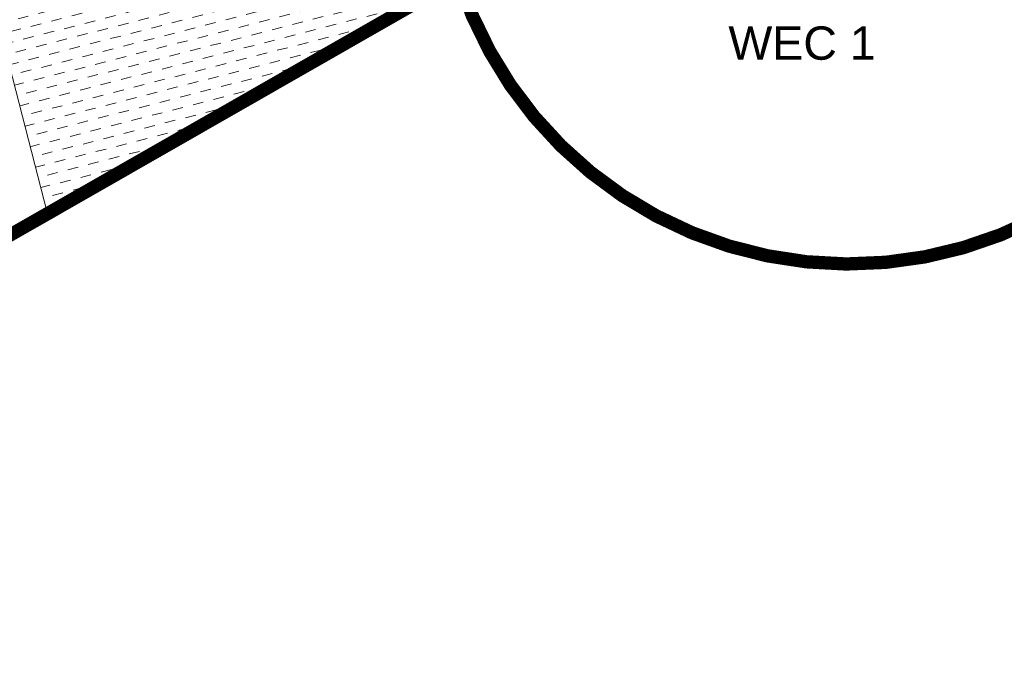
# Model space of a CAD drawing. Header units: metres. Extents: x 68442 to 71740, y 407111 to 411160.
# Tile 162 of 186: x 69163 to 69237, y 410533 to 410582. Entities that reach past the tile are written whole.
import ezdxf

# ---------------------------------------------------------------- set-up
doc = ezdxf.new("R2010")
doc.units = ezdxf.units.M
doc.linetypes.add('XX-CENTER', pattern=[8, 5, -1, 1, -1])
doc.layers.get('0').update_dxf_attribs({"lineweight": 0})
doc.layers.add('MACG_alg_werkgrens', color=3, linetype='XX-CENTER', lineweight=0)
doc.layers.add('MACG_n_vhr_arc_preassembly_13.5', color=6, linetype='Continuous', lineweight=0, transparency=0.8)
doc.layers.add('MACG_n_vhr_kant_', color=7, linetype='Continuous', lineweight=0, transparency=0.8)
doc.styles.add('Arial', font='arial.ttf')

msp = doc.modelspace()

# ---------------------------------------------------------------- hatches: boundary and pattern name
at = {"layer": 'MACG_n_vhr_arc_preassembly_13.5'}
h = msp.add_hatch(dxfattribs=at)
h.set_pattern_fill('DASH', color=256, scale=0.4999999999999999, angle=194.4281661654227, style=0)
h.set_pattern_definition([(194.4281661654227, (69982.3729599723, 409427.9198574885), (-0.5709402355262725, -0.9664912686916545), [0.7937499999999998, -0.7937499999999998])])
h.paths.add_polyline_path([(69165.9646683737, 410610.8446805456), (69154.343138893, 410607.8546884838), (69164.8477892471, 410567.0251139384), (69214.3219873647, 410595.2419928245), (69214.8758438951, 410597.6144104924), (69172.1938185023, 410586.6331607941)])

# ---------------------------------------------------------------- linework, layer by layer
at = {"layer": 'MACG_alg_werkgrens', "ltscale": 10, "const_width": 1, "flags": 128}
msp.add_lwpolyline([(69468.20656480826, 410724.0543301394), (69445.01762850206, 410763.7583829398), (69410.5103316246, 410746.3735817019), (69391.66659987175, 410737.2221690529), (69365.72674637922, 410725.277114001), (69345.26674699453, 410716.379939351), (69315.384847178, 410704.0875152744), (69281.05072470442, 410691.0301501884), (69264.09981194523, 410684.9104273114), (69252.63144360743, 410680.9550372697), (69232.53888834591, 410674.3347321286), (69226.2878631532, 410672.3117351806), (69231.92281973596, 410654.9929695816), (69239.19229652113, 410630.4522234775), (69225.31, 410626.34), (69213.37, 410623.02), (69197.1, 410618.89), (69169.71, 410611.81), (69153.92896399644, 410607.8128229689), (69119.38, 410600.65), (69044.01, 410587.14), (69038.91, 410583.87), (69037, 410582.13), (69034.69, 410579.4), (69032.1, 410574.79), (69025.25, 410561.14), (69006.81145330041, 410524.6972740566), (68993.74, 410499.24), (68990.46, 410493.99), (68985.64, 410487.43), (68980.15, 410481.68), (68983.8573273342, 410477.2007859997), (68976.38328250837, 410470.5198468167), (69009.70539291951, 410433.2420120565), (69066.30335983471, 410483.5146420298), (69081.6698899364, 410509.3752860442), (69086.55384522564, 410515.4651562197), (69098.47460877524, 410511.4442984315), (69124.21884397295, 410533.645258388), (69141.79, 410549.77), (69154.92, 410561.36), (69164.8477892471, 410567.0251139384), (69195.70059126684, 410584.6668789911, 0.9752874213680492), (69254.72957505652, 410601.8558810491), (69273.28095412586, 410612.5450539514), (69265.69968568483, 410636.9714316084), (69295.01234843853, 410647.3305308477), (69309.56932142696, 410653.2856561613), (69325.240131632, 410659.5399705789), (69348.31548198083, 410669.2949146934), (69373.47053148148, 410680.4716013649), (69397.19206722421, 410690.963434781), (69414.3971084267, 410698.1955538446), (69423.28538058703, 410702.1850093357), (69433.9756074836, 410704.1084769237), (69438.86340269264, 410704.3412290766), (69447.93853424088, 410702.6581699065), (69455.80042612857, 410699.5838465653), (69460.60498305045, 410696.2318301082), (69470.4715735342, 410685.9823570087), (69476.25014530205, 410679.0913855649), (69486.19081639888, 410665.288224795), (69491.75116749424, 410658.1939837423), (69500.69215752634, 410650.9313365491), (69505.62412052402, 410648.2479244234), (69515.72780159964, 410644.4226624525), (69530.28723651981, 410645.9721913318), (69548.08414006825, 410653.461848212), (69567.54624077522, 410641.9152929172), (69591.65670663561, 410638.3138759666), (69606.83393043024, 410646.6851527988), (69601.5733561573, 410655.5332613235), (69599.74, 410658.57, -0.09734502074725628), (69598.01959358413, 410673.0043101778, 0.03786321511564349), (69599.51, 410681.13, -0.1333057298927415), (69605.29, 410689.24), (69610.73, 410692.59, -0.2952397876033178), (69626.31, 410691.87), (69632.1, 410685.1), (69639.81, 410674.22), (69641.62, 410671.06), (69638.8147158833, 410657.5082432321), (69655.0393714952, 410604.9326685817), (69666.62103121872, 410567.4026013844), (69675.17147267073, 410539.6951181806), (69678.3043690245, 410531.6160011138), (69683.93676631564, 410519.5496298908), (69693.99706435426, 410502.0032935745), (69715.7680627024, 410465.5616568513), (69732.29130321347, 410438.3908456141), (69745.60559088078, 410416.5207133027), (69752.28377418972, 410405.4923967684), (69769.94608725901, 410376.343133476), (69786.26693857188, 410349.3527345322), (69796.7898465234, 410331.8682927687), (69807.94852102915, 410313.3807105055), (69821.27900502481, 410291.5423129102), (69835.03186055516, 410268.9367957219), (69855.97713765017, 410234.2506599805), (69872.629205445, 410206.8422210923), (69890.27131294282, 410177.6579582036), (69900.34722192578, 410160.907076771), (69901.4867209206, 410158.6751904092), (69896.94615279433, 410155.9439698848), (69911.80837604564, 410131.5959911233, 0.09725038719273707), (69926.21988837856, 410128.6040487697), (69939.50187987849, 410127.9464670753, -0.3270617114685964), (69966.2662058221, 410111.2165545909), (69985.4437446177, 410061.2781104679), (69989.70169159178, 410051.9797298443), (69994.7392040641, 410043.2961145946), (70004.59461365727, 410028.3773142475), (70024.46120066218, 409998.8826886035), (70056.47888468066, 409951.3061297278), (70092.62892501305, 409897.2010361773), (70118.80440978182, 409856.7589131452), (70134.79070471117, 409830.3246464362), (70155.82211963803, 409792.6637406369), (70175.21423805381, 409753.9892893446), (70188.99064482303, 409723.5335544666), (70203.7084044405, 409687.0335106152), (70218.08152657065, 409646.2198325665), (70228.94688551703, 409611.3888242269), (70238.39691651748, 409575.2651576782), (70246.85829855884, 409538.0370723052), (70256.6970092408, 409481.3597125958), (70263.12345917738, 409416.6960548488), (70265.49906132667, 409348.6919479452), (70264.53255186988, 409312.7318177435), (70262.71228992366, 409293.5956788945), (70262.04139123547, 409279.5877717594, -0.419623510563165), (70237.4546777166, 409251.7953866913), (70223.92377864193, 409251.6932161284), (70223.89618604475, 409251.6918228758), (70193.16495688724, 409250.1400890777), (70167.12283457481, 409264.3697263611), (70140.67192326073, 409269.7872249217), (70102.4650513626, 409277.6125006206), (70087.77010063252, 409280.622222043), (70076.26996252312, 409289.4068206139), (70076.70896437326, 409309.2172222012), (70066.71141883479, 409309.4387695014), (70028.71795528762, 409310.2807110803), (69996.92656191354, 409310.3813332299), (69996.70749753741, 409302.0148266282, 1.022360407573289), (70016.34511557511, 409254.4194766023), (70045.60758997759, 409254.1600314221), (70075.7224733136, 409254.0532992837), (70107.35213903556, 409247.4996844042), (70107.9, 409236.1), (70108.49, 409220.64), (70109.08211555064, 409195.3612207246), (70110.8, 409155.33), (70112.6573991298, 409100.8713210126), (70088.94294319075, 409093.3629888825), (70083.94236255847, 409090.9845869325), (70074.77651695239, 409089.1319829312), (70057.19999999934, 409085.2499999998), (70045.80498639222, 409082.9043419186), (70034.52437770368, 409080.582234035), (70023.74226534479, 409078.3627413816), (70014.95977022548, 409076.554868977), (70004.8373020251, 409074.9109068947), (69996.71148705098, 409074.4439027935), (69985.0196703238, 409073.8178154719), (69973.15350114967, 409073.5989006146), (69958.80625221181, 409073.384620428), (69932.26441910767, 409072.45074072), (69866.2281050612, 409076.7983028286), (69861.52123155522, 409084.5340340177), (69796.6535299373, 409089.2243207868), (69748.81417587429, 409092.6674977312), (69750.29700666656, 409112.3107532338), (69694.9335723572, 409116.4900301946, 0.9057946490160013), (69648.84525435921, 409094.0775143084), (69624.58393597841, 409093.871628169), (69585.90235924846, 409092.5397966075), (69529.3193848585, 409090.8200108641), (69467.1689468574, 409088.9310073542), (69410.64927145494, 409087.2037333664), (69375.77221780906, 409086.0985776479), (69352.8514283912, 409104.5126186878), (69352.3097721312, 409121.8832225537), (69294.34358740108, 409119.894717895), (69295.47702131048, 409083.5461461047), (69288.45729795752, 409083.3269213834), (69220.51448324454, 409081.1707994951), (69160.3028745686, 409079.2244540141), (69133.53172483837, 409078.3589887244), (69097.11388773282, 409077.1816623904), (69079.2396442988, 409076.5986311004), (69043.74555859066, 409075.4577589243), (69008.48509483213, 409074.3758512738), (68984.99962525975, 409092.6020150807), (68984.29032442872, 409110.2784477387), (68926.33722090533, 409107.9529680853), (68927.85447744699, 409070.1252869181), (68922.81946982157, 409069.4244228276), (68908.1434917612, 409065.5583072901), (68898.99063854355, 409063.1471570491), (68889.02509710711, 409059.2095013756), (68879.38965442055, 409055.4022766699), (68853.7158018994, 409041.5153345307), (68784.24078778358, 409002.8768108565), (68690.79181961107, 408950.6712438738), (68634.58214079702, 408919.3163872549), (68605.74938968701, 408924.1875075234), (68596.82329017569, 408940.1420563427), (68591.84943122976, 408937.2687531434), (68546.25992969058, 408911.7241051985), (68577.27100689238, 408856.287772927), (68598.84743218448, 408854.4887570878), (68632.13021717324, 408873.1140120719), (68635.03747153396, 408888.5229505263), (68655.30600032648, 408899.8333125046), (68648.65401460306, 408911.7842284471), (68655.27458953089, 408915.3735219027), (68708.75504195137, 408945.1037734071), (68758.39633938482, 408972.9445010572), (68803.76435685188, 408998.2533950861), (68824.877370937, 409010.0350770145), (68860.5369421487, 409030.0835915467), (68885.33564592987, 409043.1695849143), (68903.48240583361, 409050.3156129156), (68925.81246079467, 409056.1752727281), (68932.3597040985, 409057.0825119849), (68933.56606828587, 409048.376583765), (68947.04906830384, 409033.2529433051), (68985.20031917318, 409034.4527967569), (68997.40604536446, 409050.0110153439), (69013.92035500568, 409050.5262467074), (69013.58999928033, 409061.004352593), (69059.75386272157, 409062.4810198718), (69126.26551886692, 409064.6610734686), (69181.76366020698, 409066.4510134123), (69253.04245284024, 409068.7209753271), (69299.0110837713, 409070.1666846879), (69301.134957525, 409060.0906651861), (69314.6141674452, 409044.9636466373), (69352.76571777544, 409046.1539401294), (69364.9788551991, 409061.71357537), (69381.03770462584, 409062.2186247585), (69380.69661583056, 409072.8543523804), (69492.88225604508, 409076.4309691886), (69548.43119177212, 409078.1609363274), (69630.69440884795, 409080.5000519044), (69630.69440884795, 409080.5000519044), (69654.36897127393, 409080.6706179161), (69653.73303890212, 409075.0246032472), (69704.60183389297, 409073.9825987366), (69742.1457954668, 409070.7546939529), (69879.56036612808, 409059.754424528), (69883.08, 409041.89), (69885.53999999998, 408968.1299999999), (69901.9, 408953.0599999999), (69901.9, 408953.0599999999), (69904.51999999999, 408928.16), (69914.90147842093, 408898.6748793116), (69919.7644726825, 408899.039577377), (69922.331076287, 408911.1304018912), (69918.34739580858, 408959.1835476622), (69921.1520550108, 408963.1460021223), (69925.43550511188, 408965.1103317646), (70038.7721428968, 408992.1941244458), (70102.6594370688, 409007.2734857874), (70144.74120843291, 409017.2191775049), (70178.35613170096, 409024.4811105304), (70202.47931688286, 409026.3808798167), (70230.7870944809, 409027.2208138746), (70290.97953065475, 409028.8728735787, 1.530501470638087), (70337.17983075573, 409019.3887496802), (70346.2401587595, 409081.0898157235), (70355.13148721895, 409093.8322885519), (70368.20825665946, 409102.8346936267), (70477.25240017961, 409107.5295936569), (70533.86, 409109.6), (70639.0820845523, 409034.2365002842), (70678.38093669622, 409035.5269339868), (70780.17816725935, 409115.0627180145), (70833.95936467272, 409116.727133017), (70850.18388126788, 409119.1480910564), (70864.29987759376, 409119.5708965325), (70913.12442063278, 409121.0710355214), (70966.1938552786, 409122.8610164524), (71052.40029041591, 409125.4609089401), (71091.99771945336, 409126.6772301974), (71182.62938168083, 409129.5462424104), (71197.80882905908, 409129.599842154), (71208.91029203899, 409129.103354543), (71246.18266279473, 409126.2999455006), (71276.10231321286, 409122.3106587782), (71303.55514457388, 409117.9896569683), (71325.80348827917, 409113.7011792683), (71409.43419338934, 409090.5752282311), (71435.94527043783, 409080.7293945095), (71455.22978372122, 409072.6535694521), (71458.59039131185, 409060.1610201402), (71529.6349708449, 409023.0478735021), (71558.23730726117, 409072.4892550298), (71513.67877826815, 409098.1227926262), (71470.67240908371, 409081.2894596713), (71429.61862129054, 409097.4122692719), (71395.96994863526, 409109.3836157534), (71364.5178203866, 409118.3024820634), (71317.66654700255, 409127.9824976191), (71272.74904838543, 409136.1141444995), (71231.57587422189, 409140.2811637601), (71215.15397105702, 409141.4355677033), (71214.91021433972, 409152.2769298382), (71197.70084941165, 409154.5902325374, 0.7497292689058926), (71149.48278798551, 409165.4915036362), (71090.86415341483, 409163.6968857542), (71091.34401686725, 409147.2067125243), (70997.45216131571, 409144.1173340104), (70941.20885883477, 409139.3922718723), (70845.67898250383, 409136.7897375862), (70843.18504478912, 409136.6637322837), (70840.97759122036, 409185.9999412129), (70834.11036896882, 409192.1008316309), (70826.66985912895, 409196.5247298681), (70690.65037771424, 409192.0791401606), (70635.74991090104, 409190.737907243), (70619.6715660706, 409189.3571333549), (70606.74068364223, 409184.1640909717), (70598.2395908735, 409178.9819877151), (70572.83881279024, 409163.1115015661), (70553.42533344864, 409151.0482496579), (70549.21000869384, 409148.5904031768), (70544.46921422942, 409145.8261689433), (70539.62345607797, 409143.0634834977), (70529.20210589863, 409138.2745118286), (70522.79653298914, 409135.3697025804), (70509.24262955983, 409130.693030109), (70499.40899263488, 409127.9384140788), (70491.23625683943, 409125.8250681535), (70476.2904552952, 409123.2180685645), (70462.04387773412, 409125.3384286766), (70392.24926009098, 409121.8120808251), (70392.24926009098, 409121.8120808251), (70369.16235332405, 409120.6456231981), (70349.68999873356, 409108.0934782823), (70315.3525134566, 409114.0765971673), (70310.99860993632, 409105.6308885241), (70298.50257201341, 409107.1579684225), (70288.16457997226, 409108.761412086), (70275.8212887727, 409110.6758817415), (70267.75460372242, 409111.7639022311), (70262.71344238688, 409112.4345910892), (70246.87383645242, 409113.9821834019), (70244.62825108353, 409113.891110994), (70233.26332139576, 409113.6154240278), (70229.07390600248, 409113.6030293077), (70227.63101123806, 409113.7977829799), (70221.73607665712, 409113.7568061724), (70211.80921828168, 409113.4653179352), (70207.3414257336, 409113.3204771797), (70200.97790496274, 409112.9813434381), (70190.53867242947, 409112.5078353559), (70179.72940840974, 409112.1897078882), (70161.49828612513, 409111.6512021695), (70152.4786012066, 409111.3766663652), (70148.8432910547, 409111.2660164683), (70144.36013993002, 409110.9501011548), (70140.94000000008, 409110.66), (70139.53740193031, 409110.0288308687), (70138.87508080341, 409109.7307863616), (70136.93999999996, 409108.8599999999), (70136.59943404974, 409108.4517078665), (70118.00825013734, 409102.5654761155), (70116.8370576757, 409102.1946600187), (70115.37, 409150.37), (70113.55, 409195.79), (70112.69, 409232.67), (70112.89, 409240.48), (70115.28087690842, 409245.8568629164), (70163.84287826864, 409235.7948958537), (70190.7727709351, 409234.2880230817), (70200.43521104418, 409234.1996105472), (70205.91091094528, 409234.1736241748), (70224.5383662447, 409235.0782943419), (70238.1564755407, 409235.7842925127), (70251.99598802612, 409236.7980402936), (70260.3254226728, 409237.9032675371), (70269.1702806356, 409239.5702235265), (70292.00607237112, 409244.1612812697), (70303.40010350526, 409248.9023223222), (70322.48655938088, 409249.6058385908), (70399.56185277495, 409251.818898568), (70418.13564846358, 409254.3943044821), (70456.16733520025, 409255.6020926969), (70468.96153871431, 409256.5125767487), (70481.2821686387, 409260.8309370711), (70495.09588899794, 409270.9519836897), (70507.79989213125, 409290.4211267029), (70511.22190696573, 409306.6808820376), (70510.9893707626, 409332.0778795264), (70510.02910861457, 409346.0316888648), (70509.91961001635, 409354.4730353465), (70509.44191602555, 409370.039484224), (70512.00956169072, 409407.9797898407), (70515.89405866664, 409416.387208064), (70520.95538156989, 409424.0448021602), (70524.63297817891, 409427.7308160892), (70533.657182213, 409434.0503348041), (70542.20766798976, 409438.2893468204), (70561.57402794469, 409440.9728036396), (70592.7210444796, 409443.5423665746), (70600.32091864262, 409443.7609250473), (70688.86434435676, 409446.611035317), (70734.9631092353, 409448.110995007), (70820.87824009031, 409450.7402339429), (70866.08626107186, 409451.0859330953), (70865.81086347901, 409444.2653377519), (70928.61179795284, 409436.9051505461, 1.442493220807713), (70933.41076275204, 409484.8926919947), (70891.2825815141, 409498.6618392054), (70874.72974628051, 409500.6925797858), (70873.2386136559, 409488.515997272), (70851.54590313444, 409492.3673586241), (70851.54590313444, 409492.3673586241), (70849.04153366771, 409471.916688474), (70802.50937843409, 409471.711974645), (70763.74962559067, 409471.5414547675), (70758.86739589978, 409471.5199758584), (70758.89453894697, 409465.3502681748), (70732.73384790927, 409465.433999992), (70632.33827805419, 409461.5462231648), (70589.83012316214, 409460.5058137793), (70573.22135147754, 409460.0993053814), (70553.83504547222, 409463.8119978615), (70541.02096816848, 409460.9725316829), (70492.85016665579, 409449.593927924), (70456.07631611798, 409445.1126052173), (70455.78362528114, 409447.5107178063), (70394.63228503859, 409440.1216846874, 0.2324516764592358), (70372.54968380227, 409434.8066598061), (70275.7617610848, 409423.1738913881), (70274.41332516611, 409438.4463107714), (70272.36656096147, 409460.2056465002), (70268.81738970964, 409487.859335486), (70265.68359891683, 409508.8016777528), (70263.60594672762, 409520.0330025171), (70258.38405468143, 409546.8524923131), (70254.86902010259, 409562.401303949), (70251.32073729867, 409577.8745017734), (70243.2684545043, 409608.3743755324), (70240.10161609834, 409619.5635760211), (70234.35959925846, 409638.4992676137), (70229.64992422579, 409653.093804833), (70226.0026479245, 409663.9263121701), (70222.11212956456, 409674.9257335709), (70217.28116352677, 409688.4100487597), (70212.89980368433, 409700.2709714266), (70208.15233096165, 409711.5891426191), (70200.71745834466, 409729.3141862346), (70193.13536430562, 409746.5089180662), (70185.5203887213, 409762.5215305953), (70177.76168277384, 409778.5684065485), (70168.72093080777, 409795.9899373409), (70161.47700839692, 409809.6130594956), (70154.53432645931, 409822.66966043), (70147.27841711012, 409835.2100584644), (70140.0952828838, 409847.2649539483), (70133.43715661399, 409858.4387694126), (70128.37770641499, 409866.6747487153), (70123.93513247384, 409873.4731274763), (70118.24881506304, 409882.1747810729), (70107.66380036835, 409898.3728094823), (70097.95099249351, 409913.2293920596), (70090.26517297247, 409924.7249470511), (70078.82106065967, 409941.8417193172), (70069.960402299, 409955.0944616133), (70064.80970686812, 409962.7982728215), (70058.6806109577, 409971.9654616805), (70052.83656463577, 409980.706306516), (70048.58020293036, 409987.0724773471), (70044.5886492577, 409993.042578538), (70041.04960369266, 409998.3266707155), (70037.92852983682, 410002.9644627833), (70034.97889598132, 410007.3200607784), (70028.72906895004, 410016.5482293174), (70020.37381045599, 410028.8850436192), (70012.4581750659, 410040.5727399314), (70007.1557295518, 410048.4435262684), (70003.71162625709, 410054.0384756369), (70001.7208495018, 410057.7182497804), (69998.22045433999, 410065.4842162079), (69994.44552329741, 410074.5956667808), (69985.76025754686, 410097.6562307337), (69977.56029950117, 410119.2523269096), (69971.93933342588, 410133.8902324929), (69970.4050095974, 410137.0712244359), (69968.41813106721, 410140.2738203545), (69965.54958145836, 410143.3854673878), (69963.65098102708, 410144.5659443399), (69961.93458832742, 410145.6331315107), (69960.30023284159, 410146.6493110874), (69956.84747253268, 410147.657259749), (69953.85787294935, 410148.53), (69949.78619518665, 410148.53), (69948.3093069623, 410148.53), (69946.18356416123, 410148.53), (69944.73672694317, 410148.1995693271), (69942.91181952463, 410147.7827944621), (69941.44542940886, 410147.4478982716), (69939.73888575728, 410146.9507089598), (69938.40638647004, 410146.4999378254), (69937.2315802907, 410146.1025126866), (69936.1190051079, 410145.7261396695), (69933.41610783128, 410149.3681794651), (69930.9532013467, 410152.967927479), (69920.55177398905, 410169.8085883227), (69910.97966453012, 410185.5268268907), (69896.06279634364, 410210.155580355), (69886.825742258, 410225.4153754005), (69873.62172153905, 410247.2656176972), (69860.1774464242, 410269.6387422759), (69852.17058481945, 410282.9548155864), (69839.3626985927, 410304.1458420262), (69813.68951866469, 410346.4129298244), (69808.28550568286, 410355.3617159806), (69793.78933332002, 410379.3531120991), (69782.48438552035, 410397.9568078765), (69775.85751543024, 410408.8464135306, 0.8745155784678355), (69774.18903038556, 410470.1683012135), (69767.98091319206, 410480.5804786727), (69767.98091319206, 410480.5804786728), (69755.69156655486, 410501.057537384), (69748.71562832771, 410512.783124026), (69726.08305495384, 410499.2369457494), (69705.95000000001, 410531.26), (69694.583010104, 410550.4808434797), (69686.11720645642, 410577.9208459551), (69680.0039006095, 410598.0641781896), (69679.0998634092, 410601.046933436), (69677.32103120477, 410606.9159611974), (69676.33979426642, 410610.1534261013), (69674.5967553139, 410615.9043586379), (69673.28852505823, 410620.2206958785), (69671.2412752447, 410626.9753329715), (69669.51857795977, 410632.6542778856), (69668.00132664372, 410637.6556165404), (69666.29687928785, 410643.2740123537), (69664.89789530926, 410647.8855045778), (69663.03086301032, 410654.0398316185), (69661.43830624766, 410659.289400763), (69660.85023936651, 410661.2278545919), (69660.43495684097, 410662.5967567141), (69659.7848895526, 410665.0040323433), (69659.68273381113, 410666.3617725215), (69659.69101396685, 410666.422682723), (69660.19340284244, 410667.4796939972), (69661.25135042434, 410668.6901605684), (69661.92629801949, 410669.4624119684), (69663.10107856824, 410670.3792453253), (69667.08557465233, 410673.4888634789), (69664.77394754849, 410677.2655822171), (69655.85772178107, 410693.749359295), (69633.12126373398, 410730.9058720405), (69596.64626904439, 410708.7560213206), (69590.40793400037, 410708.7187733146), (69584.97276634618, 410710.4119140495), (69578.26807694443, 410711.1541236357), (69576.04774156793, 410712.0620529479), (69555.92648434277, 410743.2719334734), (69552.70339471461, 410742.7347274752), (69539.43289679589, 410755.6824652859), (69495.75936919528, 410828.1384078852), (69486.7795853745, 410843.0505822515, -0.333078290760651), (69489.89862521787, 410874.0887059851), (69516.31092365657, 410899.3881028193), (69534.63644368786, 410914.580294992), (69635.84491216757, 410998.4507388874), (69671.82860860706, 411027.395230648), (69684.96210609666, 411035.5511032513), (69701.88011943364, 411041.3365378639), (69710.64387168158, 411042.0417754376), (69721.39060468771, 411039.5837460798), (69739.36628568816, 411030.6056537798), (69747.07921064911, 411023.5498470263), (69748.3916021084, 411022.3529576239), (69751.41808443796, 411018.1717558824), (69754.08096337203, 411011.9518907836), (69754.23293151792, 411006.6955807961), (69753.49448936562, 411004.6404409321), (69751.2942880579, 411001.3499163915), (69740.19567163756, 410989.2170458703), (69720.19095574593, 410967.3481373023), (69714.00790290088, 410960.91529529), (69732.07828505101, 410943.5465914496), (69734.90664241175, 410943.5267259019, -0.3656087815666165), (69768.34638080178, 410946.1184824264), (69772.53318278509, 410941.5507548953), (69785.47, 410954.54), (69781.03, 410959.77, -0.3221582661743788), (69777.15, 410981.66), (69779.87, 410993.92), (69809.28997632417, 411027.1308217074), (69790.43771763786, 411042.9067703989), (69787.62076924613, 411042.6522085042, -0.3651736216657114), (69754.62461914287, 411036.8091795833), (69738.66720083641, 411046.0330252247), (69723.37092932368, 411052.1699138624), (69711.17561944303, 411054.4416904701), (69699.75331200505, 411054.337186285), (69687.16551573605, 411050.3691813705), (69674.90000651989, 411044.205660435), (69657.89043483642, 411031.3701547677), (69640.75145476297, 411017.2214787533), (69601.6122303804, 410984.7748139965), (69554.37736567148, 410946.002862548), (69530.01003824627, 410925.8050778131), (69508.64259069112, 410908.389759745), (69483.11932027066, 410889.4965576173), (69471.4533518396, 410881.7125752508), (69455.61676161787, 410869.8130760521), (69467.47678907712, 410849.7658038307), (69472.82340225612, 410843.7471023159), (69483.01276843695, 410827.459929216), (69512.67621906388, 410773.0982934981), (69508.68092865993, 410771.113971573), (69505.69850415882, 410765.9385693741), (69500.69993377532, 410743.5241639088)], format="xyb", close=True, dxfattribs=at)
at = {"layer": 'MACG_n_vhr_kant_'}
msp.add_lwpolyline([(69165.9646683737, 410610.8446805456), (69154.343138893, 410607.8546884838), (69164.8477892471, 410567.0251139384), (69171.06, 410570.57), (69194.72, 410584.11), (69214.3219873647, 410595.2419928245, -0.05683910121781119), (69214.8758438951, 410597.6144104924), (69172.1938185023, 410586.6331607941)], format="xyb", close=True, dxfattribs=at)

# ---------------------------------------------------------------- texts
at = {"style": 'Arial'}
msp.add_text('WEC 1', height=2.5, dxfattribs=at).set_placement((69215.9616614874, 410578.5752280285))

doc.saveas('drawing.dxf')
